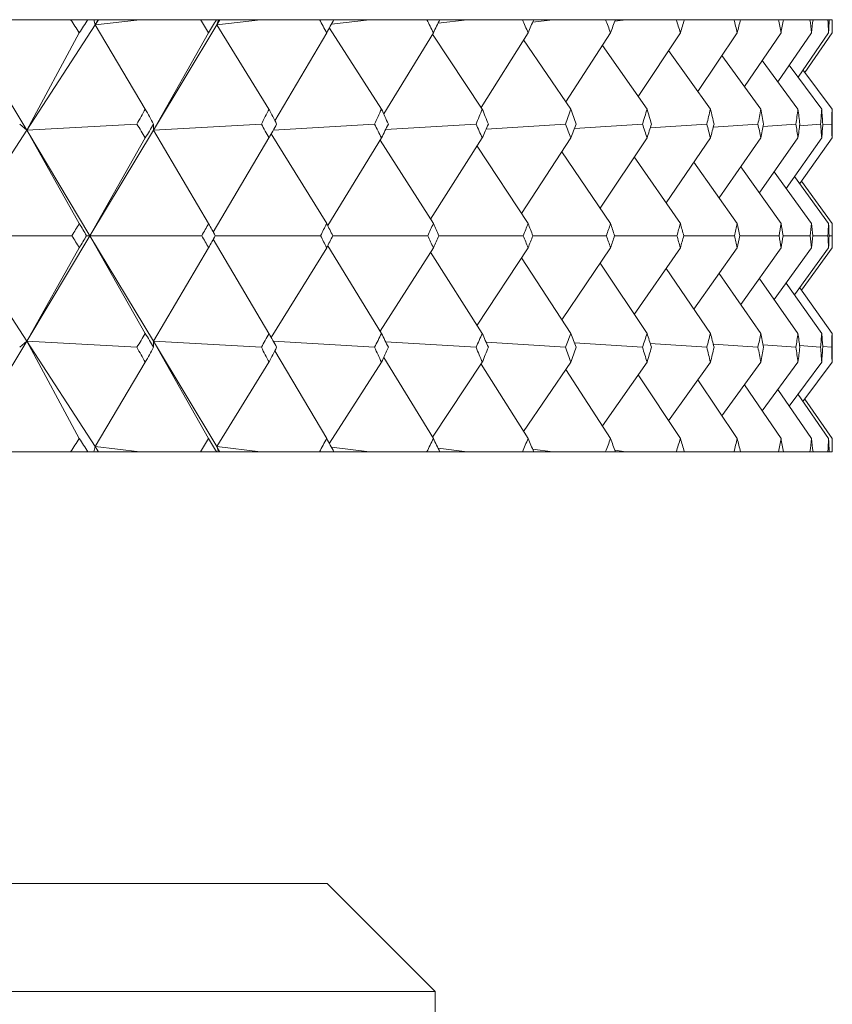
# Model space of a CAD drawing. Header units: inches. Extents: x 1.5 to 18.4, y 1.4 to 15.2.
# Tile 23 of 35: x 12.004 to 12.239, y 9.804 to 10.089. Entities that reach past the tile are written whole.
import ezdxf

# ---------------------------------------------------------------- set-up
doc = ezdxf.new("R2010")
doc.units = ezdxf.units.IN
doc.header["$MEASUREMENT"] = 0

msp = doc.modelspace()

# ---------------------------------------------------------------- linework, layer by layer
at = {"color": 7, "linetype": 'Continuous', "lineweight": 15}
for p, q in [((11.98795, 10.08735), (12.00631, 10.05681)), ((12.00108, 10.08882), (12.01902, 10.08882)), ((12.02617, 10.08735), (12.00631, 10.05681)), ((12.02403, 10.08882), (12.01902, 10.08882)), ((12.02403, 10.08882), (12.02577, 10.08882)), ((12.02617, 10.08735), (12.02577, 10.08882)), ((12.02577, 10.08882), (12.02697, 10.08882)), ((12.02697, 10.08882), (12.02617, 10.08735)), ((12.02712, 10.08882), (12.02617, 10.08735)), ((12.02617, 10.08735), (12.03906, 10.08882)), ((12.04062, 10.06297), (12.02617, 10.08735)), ((12.02697, 10.08882), (12.02712, 10.08882)), ((12.02712, 10.08882), (12.03906, 10.08882)), ((12.03906, 10.08882), (12.05661, 10.08882)), ((12.06132, 10.08735), (12.04296, 10.05681)), ((12.06122, 10.08882), (12.05661, 10.08882)), ((12.06122, 10.08882), (12.06177, 10.08882)), ((12.06132, 10.08735), (12.06177, 10.08882)), ((12.06215, 10.08882), (12.06132, 10.08735)), ((12.0622, 10.08882), (12.06132, 10.08735)), ((12.06132, 10.08735), (12.07393, 10.08882)), ((12.07642, 10.06297), (12.06132, 10.08735)), ((12.06177, 10.08882), (12.06215, 10.08882)), ((12.06215, 10.08882), (12.0622, 10.08882)), ((12.0622, 10.08882), (12.07393, 10.08882)), ((12.07393, 10.08882), (12.09101, 10.08882)), ((12.0952, 10.08882), (12.09101, 10.08882)), ((12.10897, 10.06297), (12.09388, 10.08641)), ((12.09447, 10.0875), (12.10554, 10.08882)), ((12.0952, 10.08882), (12.10554, 10.08882)), ((12.10554, 10.08882), (12.12209, 10.08882)), ((12.12584, 10.08882), (12.12209, 10.08882)), ((12.12533, 10.08778), (12.13378, 10.08882)), ((12.12584, 10.08882), (12.13378, 10.08882)), ((12.13378, 10.08882), (12.14973, 10.08882)), ((12.15303, 10.08882), (12.14973, 10.08882)), ((12.1527, 10.08808), (12.15852, 10.08882)), ((12.15303, 10.08882), (12.15852, 10.08882)), ((12.15852, 10.08882), (12.17381, 10.08882)), ((12.17665, 10.08882), (12.17381, 10.08882)), ((12.17649, 10.0884), (12.17968, 10.08882)), ((12.17665, 10.08882), (12.17968, 10.08882)), ((12.17968, 10.08882), (12.19425, 10.08882)), ((12.19661, 10.08882), (12.19425, 10.08882)), ((12.19658, 10.08874), (12.19717, 10.08882)), ((12.19661, 10.08882), (12.19717, 10.08882)), ((12.19717, 10.08882), (12.21095, 10.08882)), ((12.21283, 10.08882), (12.21095, 10.08882)), ((12.21283, 10.08882), (12.22386, 10.08882)), ((12.22525, 10.08882), (12.22386, 10.08882)), ((12.22525, 10.08882), (12.23293, 10.08882)), ((12.23382, 10.08882), (12.23293, 10.08882)), ((12.23382, 10.08882), (12.23812, 10.08882)), ((12.2385, 10.08882), (12.23812, 10.08882)), ((12.2385, 10.08882), (12.2394, 10.08882)), ((12.02153, 10.08502), (12.00631, 10.05681)), ((12.05892, 10.08502), (12.04296, 10.05681)), ((12.09311, 10.08502), (12.07812, 10.0596)), ((12.12397, 10.08502), (12.10962, 10.06154)), ((12.13812, 10.06297), (12.12372, 10.0846)), ((12.15138, 10.08502), (12.13779, 10.06346)), ((12.17524, 10.08502), (12.16232, 10.06506)), ((12.19543, 10.08502), (12.18325, 10.06659)), ((12.2119, 10.08502), (12.20049, 10.06806)), ((12.22456, 10.08502), (12.21398, 10.06948)), ((12.23338, 10.08502), (12.22365, 10.07087)), ((12.23832, 10.08502), (12.22948, 10.07224)), ((12.23935, 10.08502), (12.23144, 10.07359)), ((12.16376, 10.06297), (12.15008, 10.08295)), ((12.1858, 10.06297), (12.17288, 10.08138)), ((12.20414, 10.06297), (12.19204, 10.07988)), ((12.21871, 10.06297), (12.20747, 10.07844)), ((12.22946, 10.06297), (12.21913, 10.07704)), ((12.23633, 10.06297), (12.22695, 10.07566)), ((12.23932, 10.06297), (12.23091, 10.07431)), ((12.00631, 10.05681), (12.00429, 10.05861)), ((12.00631, 10.05681), (12.0382, 10.05861)), ((12.04296, 10.05681), (12.04302, 10.05861)), ((12.04296, 10.05681), (12.07421, 10.05861)), ((12.07767, 10.05688), (12.10697, 10.05861)), ((12.11016, 10.05702), (12.13634, 10.05861)), ((12.13924, 10.05716), (12.16221, 10.05861)), ((12.1648, 10.05732), (12.18448, 10.05861)), ((12.18673, 10.05749), (12.20307, 10.05861)), ((12.20495, 10.05768), (12.21788, 10.05861)), ((12.21937, 10.05788), (12.22888, 10.05861)), ((12.22995, 10.05812), (12.23601, 10.05861)), ((12.23663, 10.05838), (12.23924, 10.05861)), ((12.00631, 10.05681), (11.98649, 10.02632)), ((12.02153, 10.02983), (12.00631, 10.05681)), ((12.00631, 10.05681), (12.02463, 10.02632)), ((12.04296, 10.05681), (12.02463, 10.02632)), ((12.05892, 10.02983), (12.04296, 10.05681)), ((12.09311, 10.02983), (12.07709, 10.05582)), ((12.02463, 10.02632), (12.04062, 10.05461)), ((12.0603, 10.02732), (12.07642, 10.05461)), ((12.0934, 10.02925), (12.10897, 10.05461)), ((12.12397, 10.02983), (12.10856, 10.05395)), ((12.12318, 10.03107), (12.13812, 10.05461)), ((12.15138, 10.02983), (12.13661, 10.05224)), ((12.14947, 10.03273), (12.16376, 10.05461)), ((12.17221, 10.0343), (12.1858, 10.05461)), ((12.19131, 10.0358), (12.20414, 10.05461)), ((12.20668, 10.03724), (12.21871, 10.05461)), ((12.21828, 10.03864), (12.22946, 10.05461)), ((12.22605, 10.04002), (12.23633, 10.05461)), ((12.22997, 10.04138), (12.23932, 10.05461)), ((12.17524, 10.02983), (12.16116, 10.05063)), ((12.19543, 10.02983), (12.18211, 10.0491)), ((12.2119, 10.02983), (12.19938, 10.04763)), ((12.22456, 10.02983), (12.21289, 10.04621)), ((12.23338, 10.02983), (12.2226, 10.04482)), ((12.23832, 10.02983), (12.22847, 10.04345)), ((12.23935, 10.02983), (12.23047, 10.0421)), ((12.00631, 9.99584), (11.98649, 10.02632)), ((11.98649, 10.02632), (12.01942, 10.02632)), ((12.00631, 9.99584), (12.02463, 10.02632)), ((12.02463, 10.02632), (12.02363, 10.02632)), ((12.02463, 10.02632), (12.04062, 9.99804)), ((12.04296, 9.99584), (12.02463, 10.02632)), ((12.02463, 10.02632), (12.05698, 10.02632)), ((12.06085, 10.02632), (12.09135, 10.02632)), ((12.09487, 10.02632), (12.12239, 10.02632)), ((12.12554, 10.02632), (12.14999, 10.02632)), ((12.15277, 10.02632), (12.17404, 10.02632)), ((12.17642, 10.02632), (12.19444, 10.02632)), ((12.19642, 10.02632), (12.2111, 10.02632)), ((12.21268, 10.02632), (12.22398, 10.02632)), ((12.22514, 10.02632), (12.233, 10.02632)), ((12.23375, 10.02632), (12.23815, 10.02632)), ((12.23847, 10.02632), (12.23939, 10.02632)), ((12.0603, 10.02533), (12.07642, 9.99804)), ((12.0934, 10.0234), (12.10897, 9.99804)), ((12.00631, 9.99584), (12.02153, 10.02282)), ((12.04296, 9.99584), (12.05892, 10.02282)), ((12.07709, 9.99683), (12.09311, 10.02282)), ((12.10856, 9.9987), (12.12397, 10.02282)), ((12.12318, 10.02158), (12.13812, 9.99804)), ((12.13661, 10.00041), (12.15138, 10.02282)), ((12.16116, 10.00202), (12.17524, 10.02282)), ((12.18211, 10.00355), (12.19543, 10.02282)), ((12.19938, 10.00502), (12.2119, 10.02282)), ((12.21289, 10.00644), (12.22456, 10.02282)), ((12.2226, 10.00783), (12.23338, 10.02282)), ((12.22847, 10.0092), (12.23832, 10.02282)), ((12.23047, 10.01055), (12.23935, 10.02282)), ((12.14947, 10.01992), (12.16376, 9.99804)), ((12.17221, 10.01835), (12.1858, 9.99804)), ((12.19131, 10.01685), (12.20414, 9.99804)), ((12.20668, 10.01541), (12.21871, 9.99804)), ((12.21828, 10.01401), (12.22946, 9.99804)), ((12.22605, 10.01263), (12.23633, 9.99804)), ((12.22997, 10.01127), (12.23932, 9.99804)), ((11.98795, 9.9653), (12.00631, 9.99584)), ((12.00429, 9.99404), (12.00631, 9.99584)), ((12.00631, 9.99584), (12.02153, 9.96763)), ((12.02617, 9.9653), (12.00631, 9.99584)), ((12.0382, 9.99404), (12.00631, 9.99584)), ((12.04302, 9.99404), (12.04296, 9.99584)), ((12.04296, 9.99584), (12.05892, 9.96763)), ((12.06132, 9.9653), (12.04296, 9.99584)), ((12.07421, 9.99404), (12.04296, 9.99584)), ((12.10697, 9.99404), (12.07767, 9.99577)), ((12.13634, 9.99404), (12.11016, 9.99563)), ((12.16221, 9.99404), (12.13924, 9.99549)), ((12.18448, 9.99404), (12.1648, 9.99533)), ((12.20307, 9.99404), (12.18673, 9.99516)), ((12.21788, 9.99404), (12.20495, 9.99497)), ((12.07812, 9.99305), (12.09311, 9.96763)), ((12.22888, 9.99404), (12.21937, 9.99477)), ((12.23601, 9.99404), (12.22995, 9.99453)), ((12.23924, 9.99404), (12.23663, 9.99427)), ((12.02617, 9.9653), (12.04062, 9.98968)), ((12.06132, 9.9653), (12.07642, 9.98968)), ((12.09388, 9.96624), (12.10897, 9.98968)), ((12.10962, 9.99111), (12.12397, 9.96763)), ((12.12372, 9.96805), (12.13812, 9.98968)), ((12.13779, 9.98919), (12.15138, 9.96763)), ((12.15008, 9.9697), (12.16376, 9.98968)), ((12.17288, 9.97127), (12.1858, 9.98968)), ((12.19204, 9.97277), (12.20414, 9.98968)), ((12.20747, 9.97421), (12.21871, 9.98968)), ((12.21913, 9.97561), (12.22946, 9.98968)), ((12.22695, 9.97699), (12.23633, 9.98968)), ((12.23091, 9.97834), (12.23932, 9.98968)), ((12.16232, 9.98759), (12.17524, 9.96763)), ((12.18325, 9.98606), (12.19543, 9.96763)), ((12.20049, 9.98459), (12.2119, 9.96763)), ((12.21398, 9.98317), (12.22456, 9.96763)), ((12.22365, 9.98178), (12.23338, 9.96763)), ((12.22948, 9.98041), (12.23832, 9.96763)), ((12.23144, 9.97906), (12.23935, 9.96763)), ((12.00108, 9.96382), (12.01902, 9.96382)), ((12.02403, 9.96382), (12.01902, 9.96382)), ((12.02403, 9.96382), (12.02577, 9.96382)), ((12.02577, 9.96382), (12.02617, 9.9653)), ((12.02577, 9.96382), (12.02697, 9.96382)), ((12.02617, 9.9653), (12.02697, 9.96382)), ((12.02712, 9.96382), (12.02617, 9.9653)), ((12.03906, 9.96382), (12.02617, 9.9653)), ((12.02697, 9.96382), (12.02712, 9.96382)), ((12.02712, 9.96382), (12.03906, 9.96382)), ((12.03906, 9.96382), (12.05661, 9.96382)), ((12.06122, 9.96382), (12.05661, 9.96382)), ((12.06122, 9.96382), (12.06177, 9.96382)), ((12.06177, 9.96382), (12.06132, 9.9653)), ((12.06132, 9.9653), (12.06215, 9.96382)), ((12.0622, 9.96382), (12.06132, 9.9653)), ((12.07393, 9.96382), (12.06132, 9.9653)), ((12.06177, 9.96382), (12.06215, 9.96382)), ((12.06215, 9.96382), (12.0622, 9.96382)), ((12.0622, 9.96382), (12.07393, 9.96382)), ((12.07393, 9.96382), (12.09101, 9.96382)), ((12.0952, 9.96382), (12.09101, 9.96382)), ((12.10554, 9.96382), (12.09447, 9.96515)), ((12.0952, 9.96382), (12.10554, 9.96382)), ((12.10554, 9.96382), (12.12209, 9.96382)), ((12.12584, 9.96382), (12.12209, 9.96382)), ((12.13378, 9.96382), (12.12533, 9.96487)), ((12.12584, 9.96382), (12.13378, 9.96382)), ((12.13378, 9.96382), (12.14973, 9.96382)), ((12.15303, 9.96382), (12.14973, 9.96382)), ((12.15852, 9.96382), (12.1527, 9.96457)), ((12.15303, 9.96382), (12.15852, 9.96382)), ((12.15852, 9.96382), (12.17381, 9.96382)), ((12.17665, 9.96382), (12.17381, 9.96382)), ((12.17968, 9.96382), (12.17649, 9.96425)), ((12.17665, 9.96382), (12.17968, 9.96382)), ((12.17968, 9.96382), (12.19425, 9.96382)), ((12.19661, 9.96382), (12.19425, 9.96382)), ((12.19717, 9.96382), (12.19658, 9.96391)), ((12.19661, 9.96382), (12.19717, 9.96382)), ((12.19717, 9.96382), (12.21095, 9.96382)), ((12.21283, 9.96382), (12.21095, 9.96382)), ((12.21283, 9.96382), (12.22386, 9.96382)), ((12.22525, 9.96382), (12.22386, 9.96382)), ((12.22525, 9.96382), (12.23293, 9.96382)), ((12.23382, 9.96382), (12.23293, 9.96382)), ((12.23382, 9.96382), (12.23812, 9.96382)), ((12.2385, 9.96382), (12.23812, 9.96382)), ((12.2385, 9.96382), (12.2394, 9.96382)), ((11.24946, 9.83882), (12.09321, 9.83882)), ((12.12446, 9.80757), (12.09321, 9.83882)), ((12.12446, 9.80757), (11.24946, 9.80757)), ((12.12446, 9.73011), (12.12446, 9.80757))]:
    msp.add_line(p, q, dxfattribs=at)
for centre, major_axis, ratio, start_param, end_param in [((11.24946, 8.65454), (0.42205, 1.70026), 0.526703, 5.829124, 5.833166), ((11.24946, 8.65454), (0.98763, 1.71428), 0.039958, 0.603039, 0.60708), ((11.24946, 8.65454), (0.4909, 1.69659), 0.506734, 5.844704, 5.848746), ((11.24946, 8.65454), (0.98976, 1.71468), 0.012745, 0.587378, 0.59142), ((11.24946, 8.65454), (0.55337, 1.69362), 0.484701, 5.856188, 5.86023), ((11.24946, 8.65454), (0.98969, 1.71467), 0.014463, 5.707469, 5.711511), ((11.24946, 8.65454), (0.60981, 1.69152), 0.461061, 5.863831, 5.867873), ((11.24946, 8.65454), (0.98742, 1.71424), 0.041678, 5.723124, 5.727165), ((11.24946, 8.65454), (0.66064, 1.69034), 0.436203, 5.867979, 5.872021), ((11.24946, 8.65454), (0.98293, 1.71339), 0.068912, 5.738634, 5.742676), ((11.24946, 8.65454), (0.70635, 1.69004), 0.410444, 5.869011, 5.873053), ((11.24946, 8.65454), (0.97621, 1.71216), 0.096179, 5.753904, 5.757946), ((11.24946, 8.65454), (0.7474, 1.69054), 0.384035, 5.867303, 5.871344), ((11.24946, 8.65454), (0.9672, 1.71057), 0.123486, 5.768831, 5.772873), ((11.24946, 8.65454), (0.78422, 1.6917), 0.357174, 5.863208, 5.86725), ((11.24946, 8.65454), (0.95586, 1.70866), 0.150842, 5.783306, 5.787348), ((11.24946, 8.65454), (0.81719, 1.69339), 0.330011, 5.857051, 5.861093), ((11.24946, 8.65454), (0.94211, 1.70649), 0.178247, 5.797212, 5.801254), ((11.24946, 8.65454), (0.84662, 1.69548), 0.302662, 5.849118, 5.85316), ((11.24946, 8.65454), (0.92586, 1.70412), 0.205699, 5.810418, 5.81446), ((11.24946, 8.65454), (0.8728, 1.69782), 0.275208, 5.839665, 5.843706), ((11.24946, 8.65454), (0.907, 1.70164), 0.233186, 5.82278, 5.826821), ((11.24946, 8.65454), (0.89594, 1.70031), 0.247712, 5.828914, 5.832955), ((11.24946, 11.39811), (-0.34672, 1.70432), 0.544087, 3.705609, 3.709665), ((11.24946, 11.39811), (-0.98969, 1.71467), 0.014463, 3.807501, 3.811557), ((11.24946, 11.39811), (-0.42205, 1.70026), 0.526703, 3.685845, 3.689901), ((11.24946, 11.39811), (-0.98742, 1.71424), 0.041678, 3.791846, 3.795902), ((11.24946, 11.39811), (-0.4909, 1.69659), 0.506734, 3.670266, 3.674321), ((11.24946, 11.39811), (-0.98293, 1.71339), 0.068912, 3.776336, 3.780391), ((11.24946, 11.39811), (-0.55337, 1.69362), 0.484701, 3.658782, 3.662838), ((11.24946, 11.39811), (-0.97621, 1.71216), 0.096179, 3.761066, 3.765122), ((11.24946, 11.39811), (-0.60981, 1.69152), 0.461061, 3.651138, 3.655194), ((11.24946, 11.39811), (-0.9672, 1.71057), 0.123486, 3.746139, 3.750195), ((11.24946, 11.39811), (-0.66064, 1.69034), 0.436203, 3.64699, 3.651046), ((11.24946, 11.39811), (-0.95586, 1.70866), 0.150842, 3.731664, 3.735719), ((11.24946, 11.39811), (-0.70635, 1.69004), 0.410444, 3.645959, 3.650015), ((11.24946, 11.39811), (-0.94211, 1.70649), 0.178247, 3.717758, 3.721814), ((11.24946, 11.39811), (-0.7474, 1.69054), 0.384035, 3.647667, 3.651723), ((11.24946, 11.39811), (-0.92586, 1.70412), 0.205699, 3.704552, 3.708608), ((11.24946, 11.39811), (-0.78422, 1.6917), 0.357174, 3.651761, 3.655817), ((11.24946, 11.39811), (-0.907, 1.70164), 0.233186, 3.69219, 3.696246), ((11.24946, 11.39811), (-0.81719, 1.69339), 0.330011, 3.657919, 3.661975), ((11.24946, 11.39811), (-0.88538, 1.69913), 0.260688, 3.680835, 3.684891), ((11.24946, 11.39811), (-0.84662, 1.69548), 0.302662, 3.665852, 3.669908), ((11.24946, 11.39811), (-0.86084, 1.69669), 0.28817, 3.67067, 3.674726), ((11.24946, 8.65454), (0.42205, 1.70026), 0.526703, 5.797709, 5.801764), ((11.24946, 8.65454), (0.98976, 1.71468), 0.012745, 0.61878, 0.622836), ((11.24946, 8.65454), (0.4909, 1.69659), 0.506734, 5.813288, 5.817344), ((11.24946, 8.65454), (0.98969, 1.71467), 0.014463, 5.676053, 5.680109), ((11.24946, 8.65454), (0.55337, 1.69362), 0.484701, 5.824772, 5.828828), ((11.24946, 8.65454), (0.98742, 1.71424), 0.041678, 5.691708, 5.695764), ((11.24946, 8.65454), (0.60981, 1.69152), 0.461061, 5.832415, 5.836471), ((11.24946, 8.65454), (0.98293, 1.71339), 0.068912, 5.707218, 5.711274), ((11.24946, 8.65454), (0.66064, 1.69034), 0.436203, 5.836563, 5.840619), ((11.24946, 8.65454), (0.97621, 1.71216), 0.096179, 5.722488, 5.726544), ((11.24946, 8.65454), (0.70635, 1.69004), 0.410444, 5.837595, 5.841651), ((11.24946, 8.65454), (0.9672, 1.71057), 0.123486, 5.737415, 5.741471), ((11.24946, 8.65454), (0.7474, 1.69054), 0.384035, 5.835887, 5.839943), ((11.24946, 8.65454), (0.95586, 1.70866), 0.150842, 5.75189, 5.755946), ((11.24946, 8.65454), (0.78422, 1.6917), 0.357174, 5.831793, 5.835848), ((11.24946, 8.65454), (0.94211, 1.70649), 0.178247, 5.765796, 5.769852), ((11.24946, 8.65454), (0.81719, 1.69339), 0.330011, 5.825635, 5.829691), ((11.24946, 8.65454), (0.92586, 1.70412), 0.205699, 5.779002, 5.783058), ((11.24946, 8.65454), (0.84662, 1.69548), 0.302662, 5.817702, 5.821758), ((11.24946, 8.65454), (0.907, 1.70164), 0.233186, 5.791364, 5.79542), ((11.24946, 8.65454), (0.8728, 1.69782), 0.275208, 5.808249, 5.812304), ((11.24946, 8.65454), (0.88538, 1.69913), 0.260688, 5.802719, 5.806775), ((11.24946, 11.39811), (-0.34672, 1.70432), 0.544087, 3.674852, 3.678249), ((11.24946, 11.39811), (-0.98976, 1.71468), 0.012745, 2.487341, 2.490738), ((11.24946, 11.39811), (-0.42205, 1.70026), 0.526703, 3.655088, 3.658485), ((11.24946, 11.39811), (-0.98969, 1.71467), 0.014463, 3.776743, 3.780141), ((11.24946, 11.39811), (-0.4909, 1.69659), 0.506734, 3.639508, 3.642905), ((11.24946, 11.39811), (-0.98742, 1.71424), 0.041678, 3.761089, 3.764486), ((11.24946, 11.39811), (-0.55337, 1.69362), 0.484701, 3.628024, 3.631422), ((11.24946, 11.39811), (-0.98293, 1.71339), 0.068912, 3.745578, 3.748975), ((11.24946, 11.39811), (-0.60981, 1.69152), 0.461061, 3.620381, 3.623778), ((11.24946, 11.39811), (-0.97621, 1.71216), 0.096179, 3.730308, 3.733706), ((11.24946, 11.39811), (-0.66064, 1.69034), 0.436203, 3.616233, 3.61963), ((11.24946, 11.39811), (-0.9672, 1.71057), 0.123486, 3.715381, 3.718779), ((11.24946, 11.39811), (-0.70635, 1.69004), 0.410444, 3.615201, 3.618599), ((11.24946, 11.39811), (-0.95586, 1.70866), 0.150842, 3.700906, 3.704303), ((11.24946, 11.39811), (-0.7474, 1.69054), 0.384035, 3.61691, 3.620307), ((11.24946, 11.39811), (-0.94211, 1.70649), 0.178247, 3.687001, 3.690398), ((11.24946, 11.39811), (-0.78422, 1.6917), 0.357174, 3.621004, 3.624401), ((11.24946, 11.39811), (-0.92586, 1.70412), 0.205699, 3.673795, 3.677192), ((11.24946, 11.39811), (-0.81719, 1.69339), 0.330011, 3.627161, 3.630559), ((11.24946, 11.39811), (-0.907, 1.70164), 0.233186, 3.661433, 3.66483), ((11.24946, 11.39811), (-0.84662, 1.69548), 0.302662, 3.635094, 3.638492), ((11.24946, 11.39811), (-0.88538, 1.69913), 0.260688, 3.650078, 3.653475), ((11.24946, 11.39811), (-0.8728, 1.69782), 0.275208, 3.644548, 3.647945), ((11.24946, 8.65454), (0.34672, 1.70432), 0.544087, 5.746529, 5.749926), ((11.24946, 8.65454), (0.98976, 1.71468), 0.012745, 0.650855, 0.654252), ((11.24946, 8.65454), (0.42205, 1.70026), 0.526703, 5.766293, 5.76969), ((11.24946, 8.65454), (0.98969, 1.71467), 0.014463, 5.644637, 5.648035), ((11.24946, 8.65454), (0.4909, 1.69659), 0.506734, 5.781872, 5.78527), ((11.24946, 8.65454), (0.98742, 1.71424), 0.041678, 5.660292, 5.663689), ((11.24946, 8.65454), (0.55337, 1.69362), 0.484701, 5.793356, 5.796754), ((11.24946, 8.65454), (0.98293, 1.71339), 0.068912, 5.675802, 5.6792), ((11.24946, 8.65454), (0.60981, 1.69152), 0.461061, 5.801, 5.804397), ((11.24946, 8.65454), (0.97621, 1.71216), 0.096179, 5.691072, 5.69447), ((11.24946, 8.65454), (0.66064, 1.69034), 0.436203, 5.805148, 5.808545), ((11.24946, 8.65454), (0.9672, 1.71057), 0.123486, 5.705999, 5.709397), ((11.24946, 8.65454), (0.70635, 1.69004), 0.410444, 5.806179, 5.809576), ((11.24946, 8.65454), (0.95586, 1.70866), 0.150842, 5.720474, 5.723872), ((11.24946, 8.65454), (0.7474, 1.69054), 0.384035, 5.804471, 5.807868), ((11.24946, 8.65454), (0.94211, 1.70649), 0.178247, 5.73438, 5.737777), ((11.24946, 8.65454), (0.78422, 1.6917), 0.357174, 5.800377, 5.803774), ((11.24946, 8.65454), (0.92586, 1.70412), 0.205699, 5.747586, 5.750983), ((11.24946, 8.65454), (0.81719, 1.69339), 0.330011, 5.794219, 5.797616), ((11.24946, 8.65454), (0.907, 1.70164), 0.233186, 5.759948, 5.763345), ((11.24946, 8.65454), (0.84662, 1.69548), 0.302662, 5.786286, 5.789684), ((11.24946, 8.65454), (0.88538, 1.69913), 0.260688, 5.771303, 5.7747), ((11.24946, 8.65454), (0.8728, 1.69782), 0.275208, 5.776833, 5.78023), ((11.24946, 11.39811), (-0.42205, 1.70026), 0.526703, 3.623014, 3.627069), ((11.24946, 11.39811), (-0.98976, 1.71468), 0.012745, 2.518757, 2.522812), ((11.24946, 11.39811), (-0.4909, 1.69659), 0.506734, 3.607434, 3.61149), ((11.24946, 11.39811), (-0.98969, 1.71467), 0.014463, 3.744669, 3.748725), ((11.24946, 11.39811), (-0.55337, 1.69362), 0.484701, 3.59595, 3.600006), ((11.24946, 11.39811), (-0.98742, 1.71424), 0.041678, 3.729014, 3.73307), ((11.24946, 11.39811), (-0.60981, 1.69152), 0.461061, 3.588307, 3.592363), ((11.24946, 11.39811), (-0.98293, 1.71339), 0.068912, 3.713504, 3.71756), ((11.24946, 11.39811), (-0.66064, 1.69034), 0.436203, 3.584159, 3.588214), ((11.24946, 11.39811), (-0.97621, 1.71216), 0.096179, 3.698234, 3.70229), ((11.24946, 11.39811), (-0.70635, 1.69004), 0.410444, 3.583127, 3.587183), ((11.24946, 11.39811), (-0.9672, 1.71057), 0.123486, 3.683307, 3.687363), ((11.24946, 11.39811), (-0.7474, 1.69054), 0.384035, 3.584835, 3.588891), ((11.24946, 11.39811), (-0.95586, 1.70866), 0.150842, 3.668832, 3.672888), ((11.24946, 11.39811), (-0.78422, 1.6917), 0.357174, 3.58893, 3.592985), ((11.24946, 11.39811), (-0.94211, 1.70649), 0.178247, 3.654926, 3.658982), ((11.24946, 11.39811), (-0.81719, 1.69339), 0.330011, 3.595087, 3.599143), ((11.24946, 11.39811), (-0.92586, 1.70412), 0.205699, 3.64172, 3.645776), ((11.24946, 11.39811), (-0.84662, 1.69548), 0.302662, 3.60302, 3.607076), ((11.24946, 11.39811), (-0.907, 1.70164), 0.233186, 3.629358, 3.633414), ((11.24946, 11.39811), (-0.8728, 1.69782), 0.275208, 3.612473, 3.616529), ((11.24946, 11.39811), (-0.88538, 1.69913), 0.260688, 3.618003, 3.622059), ((11.24946, 8.65454), (0.34672, 1.70432), 0.544087, 5.715113, 5.719169), ((11.24946, 8.65454), (0.98969, 1.71467), 0.014463, 5.613221, 5.617277), ((11.24946, 8.65454), (0.42205, 1.70026), 0.526703, 5.734877, 5.738933), ((11.24946, 8.65454), (0.98742, 1.71424), 0.041678, 5.628876, 5.632932), ((11.24946, 8.65454), (0.4909, 1.69659), 0.506734, 5.750457, 5.754512), ((11.24946, 8.65454), (0.98293, 1.71339), 0.068912, 5.644387, 5.648442), ((11.24946, 8.65454), (0.55337, 1.69362), 0.484701, 5.76194, 5.765996), ((11.24946, 8.65454), (0.97621, 1.71216), 0.096179, 5.659656, 5.663712), ((11.24946, 8.65454), (0.60981, 1.69152), 0.461061, 5.769584, 5.773639), ((11.24946, 8.65454), (0.9672, 1.71057), 0.123486, 5.674583, 5.678639), ((11.24946, 8.65454), (0.66064, 1.69034), 0.436203, 5.773732, 5.777788), ((11.24946, 8.65454), (0.95586, 1.70866), 0.150842, 5.689059, 5.693114), ((11.24946, 8.65454), (0.70635, 1.69004), 0.410444, 5.774763, 5.778819), ((11.24946, 8.65454), (0.94211, 1.70649), 0.178247, 5.702964, 5.70702), ((11.24946, 8.65454), (0.7474, 1.69054), 0.384035, 5.773055, 5.777111), ((11.24946, 8.65454), (0.92586, 1.70412), 0.205699, 5.71617, 5.720226), ((11.24946, 8.65454), (0.78422, 1.6917), 0.357174, 5.768961, 5.773017), ((11.24946, 8.65454), (0.907, 1.70164), 0.233186, 5.728532, 5.732588), ((11.24946, 8.65454), (0.81719, 1.69339), 0.330011, 5.762803, 5.766859), ((11.24946, 8.65454), (0.88538, 1.69913), 0.260688, 5.739887, 5.743943), ((11.24946, 8.65454), (0.84662, 1.69548), 0.302662, 5.75487, 5.758926), ((11.24946, 8.65454), (0.86084, 1.69669), 0.28817, 5.750052, 5.754108), ((11.24946, 11.39811), (-0.42205, 1.70026), 0.526703, 3.591612, 3.595654), ((11.24946, 11.39811), (-0.98763, 1.71428), 0.039958, 2.534512, 2.538554), ((11.24946, 11.39811), (-0.4909, 1.69659), 0.506734, 3.576032, 3.580074), ((11.24946, 11.39811), (-0.98976, 1.71468), 0.012745, 2.550173, 2.554214), ((11.24946, 11.39811), (-0.55337, 1.69362), 0.484701, 3.564548, 3.56859), ((11.24946, 11.39811), (-0.98969, 1.71467), 0.014463, 3.713267, 3.717309), ((11.24946, 11.39811), (-0.60981, 1.69152), 0.461061, 3.556905, 3.560947), ((11.24946, 11.39811), (-0.98742, 1.71424), 0.041678, 3.697613, 3.701654), ((11.24946, 11.39811), (-0.66064, 1.69034), 0.436203, 3.552757, 3.556799), ((11.24946, 11.39811), (-0.98293, 1.71339), 0.068912, 3.682102, 3.686144), ((11.24946, 11.39811), (-0.70635, 1.69004), 0.410444, 3.551725, 3.555767), ((11.24946, 11.39811), (-0.97621, 1.71216), 0.096179, 3.666832, 3.670874), ((11.24946, 11.39811), (-0.7474, 1.69054), 0.384035, 3.553434, 3.557475), ((11.24946, 11.39811), (-0.9672, 1.71057), 0.123486, 3.651905, 3.655947), ((11.24946, 11.39811), (-0.78422, 1.6917), 0.357174, 3.557528, 3.56157), ((11.24946, 11.39811), (-0.95586, 1.70866), 0.150842, 3.63743, 3.641472), ((11.24946, 11.39811), (-0.81719, 1.69339), 0.330011, 3.563685, 3.567727), ((11.24946, 11.39811), (-0.94211, 1.70649), 0.178247, 3.623524, 3.627566), ((11.24946, 11.39811), (-0.84662, 1.69548), 0.302662, 3.571618, 3.57566), ((11.24946, 11.39811), (-0.92586, 1.70412), 0.205699, 3.610318, 3.61436), ((11.24946, 11.39811), (-0.8728, 1.69782), 0.275208, 3.581072, 3.585113), ((11.24946, 11.39811), (-0.907, 1.70164), 0.233186, 3.597957, 3.601998), ((11.24946, 11.39811), (-0.89594, 1.70031), 0.247712, 3.591823, 3.595864)]:
    msp.add_ellipse(centre, major_axis=major_axis, ratio=ratio, start_param=start_param, end_param=end_param, dxfattribs=at)

doc.saveas('drawing.dxf')
